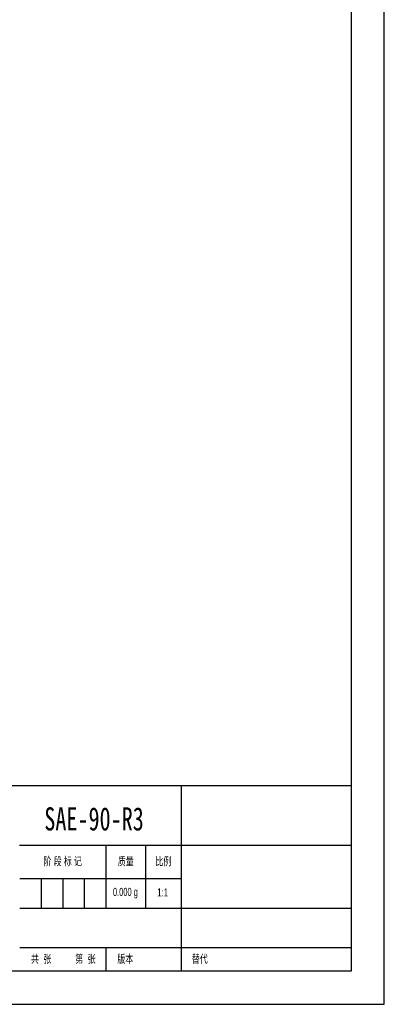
# Model space of a CAD drawing. Header units: millimetres. Extents: x 0 to 841, y 0 to 594.
# Tile 24 of 24: x 731 to 841, y 0 to 297. Entities that reach past the tile are written whole.
import ezdxf

# ---------------------------------------------------------------- set-up
doc = ezdxf.new("R2010")
doc.units = ezdxf.units.MM
doc.layers.add('Default', color=7, linetype='Continuous')
doc.layers.add('图框', color=7, linetype='Continuous')
doc.styles.add('SEACAD_Arial', font='arial.ttf', dxfattribs={"width": 0.7})

msp = doc.modelspace()

# ---------------------------------------------------------------- linework, layer by layer
at = {"layer": 'Default', "color": 7, "linetype": 'Continuous'}
for p, q in [((841, 0), (841, 594)), ((0, 0), (841, 0))]:
    msp.add_line(p, q, dxfattribs=at)
at = {"layer": '图框', "color": 7, "linetype": 'Continuous'}
for p, q in [((831.004, 585.892), (831.004, 9.969)), ((651.004, 65.969), (831.004, 65.969)), ((779.696, 65.969), (779.696, 9.969)), ((730.984, 48.022), (830.984, 48.022)), ((757.004, 48.039), (757.004, 29.039)), ((769.004, 47.969), (769.004, 28.969)), ((731.02, 37.969), (779.696, 37.969)), ((737.504, 37.969), (737.504, 28.969)), ((744.004, 37.969), (744.004, 28.969)), ((750.504, 37.969), (750.504, 28.969)), ((731.004, 28.969), (831.004, 28.969)), ((731.004, 17.136), (831.004, 17.136)), ((757.004, 17.136), (757.004, 9.969)), ((831.004, 9.969), (25.004, 9.969))]:
    msp.add_line(p, q, dxfattribs=at)

# ---------------------------------------------------------------- texts
at = {"layer": 'Default', "style": 'SEACAD_Arial'}
for s, insert, char_height, width, attachment_point in [('{\\f黑体|b0||i0||c0|p34;\\C7;\\H7.;\\W0.7;SAE-90-R3}', (738.441, 59.438), 7, 45.36001, 1), ('{\\fArial|b0||i0||c0|p34;\\C7;\\H2.45;\\W0.658;\\pxsm0.9;0.000 g}', (762.899, 35.13), 2.45, 7.66958, 2), ('{\\fArial|b0||i0||c0|p34;\\C7;\\H2.45;\\W0.7;\\pxsm0.9;1:1}', (772.475, 34.997), 2.45, 3.19566, 1)]:
    msp.add_mtext(s, dxfattribs=dict(at, insert=insert, char_height=char_height, width=width, attachment_point=attachment_point))
at = {"layer": '图框', "char_height": 2.45, "attachment_point": 5, "style": 'SEACAD_Arial'}
for s, insert, width in [('{\\fArial|b0||i0||c0|p34;\\C7;\\H2.45;\\W0.7;阶 段 标 记}', (743.996, 42.996), 26.01613), ('{\\fArial|b0||i0||c0|p34;\\C7;\\H2.45;\\W0.7;质量}', (763.004, 42.996), 11.99999), ('{\\fArial|b0||i0||c0|p34;\\C7;\\H2.45;\\W0.7;比例}', (774.35, 42.996), 10.69192), ('{\\fArial|b0||i0||c0|p34;\\C7;\\H2.45;\\W0.7;共  张 }', (737.471, 13.552), 12.92597), ('{\\fArial|b0||i0||c0|p34;\\C7;\\H2.45;\\W0.7;第  张}', (750.829, 13.552), 12.35049), ('{\\fArial|b0||i0||c0|p34;\\C7;\\H2.45;\\W0.7;版本}', (762.854, 13.552), 11.69919), ('{\\fArial|b0||i0||c0|p34;\\C7;\\H2.45;\\W0.7;替代}', (785.34, 13.552), 11.28659)]:
    msp.add_mtext(s, dxfattribs=dict(at, insert=insert, width=width))

doc.saveas('drawing.dxf')
